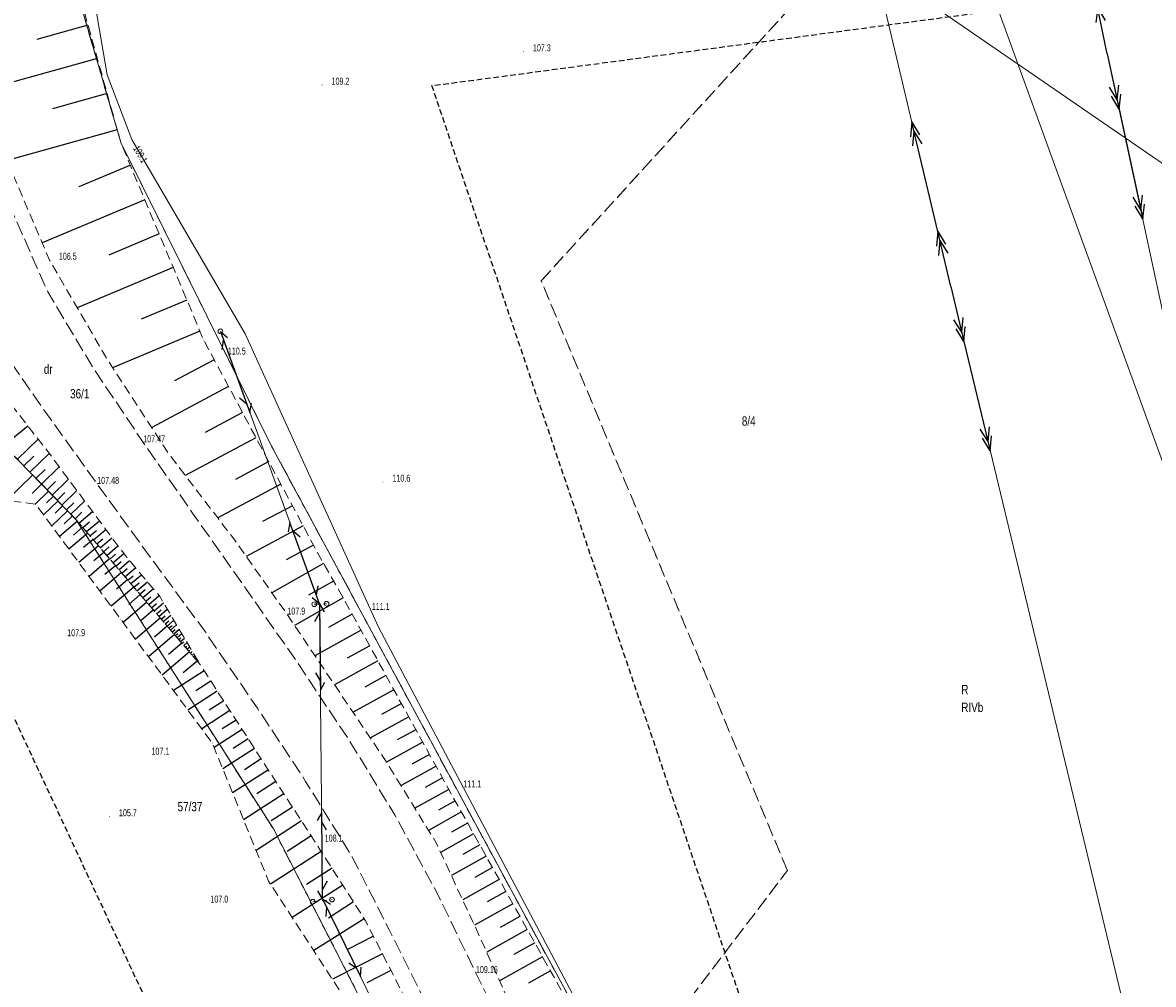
# Model space of a CAD drawing. Header units: metres. Extents: x 5550910 to 5553628, y 5952297 to 5957865.
# Tile 28 of 36: x 5551469 to 5551589, y 5955328 to 5955430. Entities that reach past the tile are written whole.
import ezdxf
from ezdxf.enums import TextEntityAlignment as Align

# ---------------------------------------------------------------- set-up
doc = ezdxf.new("R2010")
doc.units = ezdxf.units.M
for name, pattern in [('1.0_0.5', [1.5, 1, -0.5]), ('1.5_0.5', [2, 1.5, -0.5]), ('2', [0.9, 0.6, -0.3]), ('219-500', [0]), ('egkk-500', [2, 1.5, -0.5]), ('egug-500', [1, 0.5, -0.5]), ('suep_sn_500', [0]), ('supp_500', [1, 0.5, -0.5]), ('sutp_500', [0])]:
    doc.linetypes.add(name, pattern=pattern)
doc.layers.get('0').update_dxf_attribs({"color": 2, "lineweight": 5})
doc.styles.get("Standard").update_dxf_attribs({"font": 'Working1250', "width": 0.75})

# ---------------------------------------------------------------- blocks, each defined once
blk = doc.blocks.new('PW01')
at = {"linetype": 'Continuous', "lineweight": 13}
h = blk.add_hatch(color=0, dxfattribs=at)
edge = h.paths.add_edge_path()
edge.add_arc((0, 0), 0.045, 0, 360)
blk = doc.blocks.new('US15')
at = {"color": 0, "linetype": 'Continuous', "lineweight": 13}
blk.add_circle((0, 0), 0.25, dxfattribs=at)
blk = doc.blocks.new('SUEP2')
at = {"color": 0, "linetype": 'Continuous'}
for p, q in [((0, 0), (6.027, 0)), ((5.027, 0), (3.527, 0.5)), ((5.027, 0), (3.527, -0.5)), ((6.027, 0), (4.527, 0.5)), ((6.027, 0), (4.527, -0.5)), ((6.027, 0), (18.027, 0)), ((17.027, 0), (15.527, 0.5)), ((17.027, 0), (15.527, -0.5)), ((18.027, 0), (16.527, 0.5)), ((18.027, 0), (16.527, -0.5))]:
    blk.add_line(p, q, dxfattribs=at)
blk = doc.blocks.new('SM05')
at = {"color": 0, "linetype": 'Continuous', "lineweight": 13}
blk.add_circle((0, 0), 0.25, dxfattribs=at)
blk = doc.blocks.new('SUTP')
at = {"color": 0, "linetype": 'Continuous'}
for p, q in [((0, 0), (0.866, 0.5)), ((0, 0), (9.232, 0)), ((1.866, -0.5), (1, 0)), ((7.366, -0.5), (8.232, 0)), ((9.232, 0), (8.366, 0.5))]:
    blk.add_line(p, q, dxfattribs=at)

msp = doc.modelspace()

# ---------------------------------------------------------------- linework, layer by layer
at = {"layer": '000 Inne (niezydentyfikowane)', "color": 7, "linetype": 'CONTINUOUS', "lineweight": 25, "flags": 128}
for points in [[(5551475.68, 5955430.12), (5551470.24, 5955428.6)], [(5551476.68, 5955426.55), (5551465.29, 5955423.38)], [(5551477.72, 5955422.81), (5551471.88, 5955421.18)], [(5551478.79, 5955418.96), (5551467.04, 5955415.68)], [(5551480.2, 5955415.16), (5551474.71, 5955412.86)], [(5551481.74, 5955411.49), (5551470.79, 5955406.89)], [(5551483.27, 5955407.83), (5551477.92, 5955405.58)], [(5551484.78, 5955404.24), (5551474.54, 5955399.94)], [(5551486.23, 5955400.78), (5551481.34, 5955398.73)], [(5551487.62, 5955397.47), (5551478.31, 5955393.56)], [(5551489.15, 5955394.41), (5551484.92, 5955392.15)], [(5551490.68, 5955391.54), (5551482.48, 5955387.16)], [(5551492.16, 5955388.78), (5551488.18, 5955386.65)], [(5551466.73, 5955385.3), (5551469.27, 5955387.34)], [(5551468.15, 5955383.79), (5551470.37, 5955385.94)], [(5551493.6, 5955386.09), (5551486.06, 5955382.06)], [(5551468.84, 5955383.08), (5551469.91, 5955384.12)], [(5551469.49, 5955382.4), (5551471.55, 5955384.4)], [(5551494.96, 5955383.54), (5551491.4, 5955381.63)], [(5551469.78, 5955382.11), (5551467, 5955379.4)], [(5551470.12, 5955381.75), (5551471.11, 5955382.71)], [(5551470.73, 5955381.13), (5551472.62, 5955382.97)], [(5551470.73, 5955381.13), (5551469.73, 5955380.15)], [(5551471.31, 5955380.54), (5551472.21, 5955381.42)], [(5551471.86, 5955379.97), (5551473.6, 5955381.65)], [(5551496.26, 5955381.12), (5551489.53, 5955377.52)], [(5551471.46, 5955380.38), (5551470.03, 5955378.99)], [(5551471.99, 5955379.83), (5551471.26, 5955379.12)], [(5551472.39, 5955379.42), (5551473.22, 5955380.23)], [(5551472.9, 5955378.89), (5551474.5, 5955380.44)], [(5551472.48, 5955379.33), (5551470.95, 5955377.85)], [(5551472.97, 5955378.82), (5551472.17, 5955378.05)], [(5551473.39, 5955378.39), (5551474.16, 5955379.13)], [(5551473.86, 5955377.91), (5551475.32, 5955379.33)], [(5551497.48, 5955378.83), (5551494.3, 5955377.13)], [(5551473.48, 5955378.3), (5551471.81, 5955376.68)], [(5551474.01, 5955377.75), (5551473.14, 5955376.9)], [(5551474.31, 5955377.44), (5551475.01, 5955378.13)], [(5551474.72, 5955376.98), (5551476.16, 5955378.21)], [(5551474.56, 5955377.17), (5551472.65, 5955375.54)], [(5551475.1, 5955376.54), (5551474.12, 5955375.7)], [(5551475.12, 5955376.51), (5551475.83, 5955377.11)], [(5551475.51, 5955376.06), (5551476.89, 5955377.23)], [(5551475.89, 5955375.61), (5551476.57, 5955376.19)], [(5551476.27, 5955375.17), (5551477.58, 5955376.3)], [(5551498.63, 5955376.67), (5551492.56, 5955373.42)], [(5551475.65, 5955375.89), (5551473.65, 5955374.18)], [(5551476.22, 5955375.23), (5551475.19, 5955374.36)], [(5551476.63, 5955374.75), (5551477.27, 5955375.3)], [(5551476.99, 5955374.33), (5551478.24, 5955375.41)], [(5551476.79, 5955374.56), (5551474.7, 5955372.77)], [(5551477.39, 5955373.86), (5551476.32, 5955372.95)], [(5551477.33, 5955373.92), (5551477.95, 5955374.45)], [(5551477.68, 5955373.53), (5551478.88, 5955374.56)], [(5551478.01, 5955373.14), (5551478.6, 5955373.64)], [(5551478.34, 5955372.75), (5551479.49, 5955373.74)], [(5551499.73, 5955374.61), (5551496.82, 5955373.05)], [(5551477.99, 5955373.15), (5551475.8, 5955371.28)], [(5551478.61, 5955372.43), (5551477.49, 5955371.47)], [(5551478.66, 5955372.38), (5551479.22, 5955372.86)], [(5551478.98, 5955372), (5551480.11, 5955372.97)], [(5551500.82, 5955372.66), (5551495.3, 5955369.54)], [(5551479.25, 5955371.69), (5551476.95, 5955369.72)], [(5551479.3, 5955371.63), (5551479.86, 5955372.11)], [(5551479.62, 5955371.25), (5551480.74, 5955372.21)], [(5551479.94, 5955370.88), (5551480.5, 5955371.36)], [(5551480.26, 5955370.51), (5551481.38, 5955371.46)], [(5551480.57, 5955370.15), (5551478.16, 5955368.09)], [(5551479.9, 5955370.93), (5551478.72, 5955369.92)], [(5551480.58, 5955370.13), (5551481.14, 5955370.61)], [(5551480.9, 5955369.76), (5551482.02, 5955370.72)], [(5551501.88, 5955370.79), (5551499.21, 5955369.28)], [(5551481.25, 5955369.35), (5551480.02, 5955368.29)], [(5551481.22, 5955369.39), (5551481.77, 5955369.87)], [(5551481.53, 5955369.02), (5551482.65, 5955369.97)], [(5551481.85, 5955368.65), (5551482.4, 5955369.12)], [(5551482.16, 5955368.28), (5551483.27, 5955369.23)], [(5551502.9, 5955368.99), (5551497.71, 5955366.06)], [(5551481.95, 5955368.53), (5551479.42, 5955366.37)], [(5551482.66, 5955367.7), (5551481.37, 5955366.59)], [(5551482.46, 5955367.94), (5551482.98, 5955368.39)], [(5551482.74, 5955367.61), (5551483.73, 5955368.47)], [(5551483, 5955367.3), (5551483.47, 5955367.71)], [(5551483.25, 5955367.01), (5551484.14, 5955367.77)], [(5551483.39, 5955366.84), (5551480.75, 5955364.58)], [(5551483.49, 5955366.73), (5551483.91, 5955367.09)], [(5551483.71, 5955366.47), (5551484.51, 5955367.15)], [(5551483.92, 5955366.22), (5551484.3, 5955366.55)], [(5551484.12, 5955365.99), (5551484.84, 5955366.6)], [(5551503.87, 5955367.24), (5551501.34, 5955365.84)], [(5551484.14, 5955365.97), (5551482.79, 5955364.81)], [(5551484.31, 5955365.77), (5551484.65, 5955366.06)], [(5551484.49, 5955365.56), (5551485.13, 5955366.1)], [(5551484.66, 5955365.36), (5551484.97, 5955365.62)], [(5551484.83, 5955365.16), (5551485.4, 5955365.65)], [(5551485.01, 5955364.96), (5551485.28, 5955365.18)], [(5551485.18, 5955364.75), (5551485.68, 5955365.18)], [(5551504.81, 5955365.53), (5551499.89, 5955362.82)], [(5551484.91, 5955365.07), (5551482.13, 5955362.7)], [(5551485.69, 5955364.15), (5551484.27, 5955362.94)], [(5551485.36, 5955364.54), (5551485.59, 5955364.74)], [(5551485.54, 5955364.34), (5551485.96, 5955364.7)], [(5551485.71, 5955364.13), (5551485.91, 5955364.3)], [(5551485.89, 5955363.92), (5551486.25, 5955364.23)], [(5551486.5, 5955363.22), (5551483.59, 5955360.73)], [(5551486.07, 5955363.72), (5551486.23, 5955363.85)], [(5551486.24, 5955363.51), (5551486.53, 5955363.75)], [(5551486.42, 5955363.3), (5551486.54, 5955363.41)], [(5551486.6, 5955363.1), (5551486.81, 5955363.28)], [(5551486.77, 5955362.89), (5551486.86, 5955362.96)], [(5551486.95, 5955362.68), (5551487.09, 5955362.8)], [(5551505.73, 5955363.87), (5551503.34, 5955362.56)], [(5551487.32, 5955362.25), (5551485.83, 5955360.98)], [(5551487.13, 5955362.48), (5551487.18, 5955362.52)], [(5551487.3, 5955362.27), (5551487.37, 5955362.33)], [(5551506.61, 5955362.26), (5551501.98, 5955359.71)], [(5551488.07, 5955361.21), (5551484.8, 5955359.09)], [(5551507.47, 5955360.7), (5551505.22, 5955359.47)], [(5551488.78, 5955360.12), (5551487.18, 5955359.08)], [(5551508.3, 5955359.19), (5551503.95, 5955356.79)], [(5551489.47, 5955359.04), (5551486.34, 5955357.01)], [(5551490.16, 5955357.99), (5551488.62, 5955357)], [(5551490.82, 5955356.96), (5551487.81, 5955355.01)], [(5551509.11, 5955357.73), (5551507, 5955356.56)], [(5551491.48, 5955355.95), (5551490, 5955355)], [(5551509.9, 5955356.3), (5551505.8, 5955354.05)], [(5551492.12, 5955354.96), (5551489.13, 5955353.02)], [(5551510.65, 5955354.92), (5551508.67, 5955353.83)], [(5551492.76, 5955353.96), (5551491.17, 5955352.93)], [(5551511.39, 5955353.59), (5551507.54, 5955351.46)], [(5551493.44, 5955352.92), (5551490.06, 5955350.73)], [(5551512.11, 5955352.29), (5551510.21, 5955351.24)], [(5551494.16, 5955351.81), (5551492.36, 5955350.65)], [(5551512.81, 5955351.02), (5551509.08, 5955348.96)], [(5551494.92, 5955350.64), (5551491.11, 5955348.17)], [(5551513.5, 5955349.77), (5551511.66, 5955348.75)], [(5551495.72, 5955349.4), (5551493.7, 5955348.09)], [(5551514.17, 5955348.53), (5551510.56, 5955346.54)], [(5551496.58, 5955348.07), (5551492.28, 5955345.29)], [(5551514.85, 5955347.33), (5551513.07, 5955346.33)], [(5551497.49, 5955346.67), (5551495.21, 5955345.19)], [(5551515.51, 5955346.14), (5551512.01, 5955344.17)], [(5551498.45, 5955345.18), (5551493.61, 5955342.04)], [(5551516.17, 5955344.96), (5551514.44, 5955343.99)], [(5551499.48, 5955343.59), (5551496.91, 5955341.93)], [(5551516.82, 5955343.8), (5551513.29, 5955341.83)], [(5551517.48, 5955342.63), (5551515.67, 5955341.62)], [(5551500.57, 5955341.91), (5551495.16, 5955338.44)], [(5551518.15, 5955341.43), (5551514.44, 5955339.36)], [(5551501.71, 5955340.13), (5551499, 5955338.41)], [(5551518.84, 5955340.21), (5551516.94, 5955339.14)], [(5551519.54, 5955338.95), (5551515.65, 5955336.77)], [(5551502.85, 5955338.34), (5551497.46, 5955334.89)], [(5551520.26, 5955337.66), (5551518.27, 5955336.54)], [(5551504, 5955336.54), (5551501.32, 5955334.82)], [(5551521, 5955336.34), (5551516.91, 5955334.05)], [(5551505.15, 5955334.75), (5551499.76, 5955331.35)], [(5551521.76, 5955334.99), (5551519.66, 5955333.81)], [(5551506.14, 5955332.87), (5551503.37, 5955331.46)], [(5551522.54, 5955333.6), (5551518.21, 5955331.17)], [(5551523.34, 5955332.16), (5551521.12, 5955330.92)], [(5551507.08, 5955331.01), (5551501.75, 5955328.3)], [(5551524.17, 5955330.69), (5551519.59, 5955328.12)], [(5551508, 5955329.21), (5551505.43, 5955327.91)], [(5551525.02, 5955329.18), (5551522.66, 5955327.86)]]:
    msp.add_lwpolyline(points, dxfattribs=at)
at = {"layer": '217-kontur klasyfikacyjny', "color": 92, "linetype": 'egkk-500', "lineweight": 18, "flags": 128}
for points in [[(5551524.03, 5955402.83), (5551623.47, 5955511.95)], [(5551475.19, 5955431.31), (5551479.17, 5955417.61)], [(5551479.17, 5955417.61), (5551495.25, 5955385.2)], [(5551550.29, 5955339.9), (5551524.03, 5955402.83)], [(5551474.43, 5955377.32), (5551466.96, 5955385.01)], [(5551495.25, 5955385.2), (5551527.74, 5955324.99)], [(5551495.46, 5955344.33), (5551474.43, 5955377.32)], [(5551507.32, 5955321.16), (5551495.46, 5955344.33)], [(5551533.83, 5955318.23), (5551550.29, 5955339.9)]]:
    msp.add_lwpolyline(points, dxfattribs=at)
at = {"layer": '218-kontur użytku gruntowego', "color": 3, "linetype": 'egug-500', "lineweight": 18, "flags": 128}
for points in [[(5551524.03, 5955402.83), (5551623.47, 5955511.95)], [(5551475.19, 5955431.31), (5551479.17, 5955417.61)], [(5551479.17, 5955417.61), (5551495.25, 5955385.2)], [(5551550.29, 5955339.9), (5551524.03, 5955402.83)], [(5551474.43, 5955377.32), (5551466.96, 5955385.01)], [(5551495.25, 5955385.2), (5551527.74, 5955324.99)], [(5551495.46, 5955344.33), (5551474.43, 5955377.32)], [(5551507.32, 5955321.16), (5551495.46, 5955344.33)], [(5551533.83, 5955318.23), (5551550.29, 5955339.9)]]:
    msp.add_lwpolyline(points, dxfattribs=at)
at = {"layer": '219-działka ewidencyjna', "color": 7, "linetype": '219-500', "lineweight": 18, "flags": 128}
for points in [[(5551626.63, 5955283.53), (5551568.15, 5955444.54)], [(5551479.17, 5955417.61), (5551475.19, 5955431.31)], [(5551495.25, 5955385.2), (5551479.17, 5955417.61)], [(5551474.43, 5955377.32), (5551466.96, 5955385.01)], [(5551527.74, 5955324.99), (5551495.25, 5955385.2)], [(5551495.46, 5955344.33), (5551474.43, 5955377.32)], [(5551507.32, 5955321.16), (5551495.46, 5955344.33)]]:
    msp.add_lwpolyline(points, dxfattribs=at)
at = {"layer": 'jezdnia', "color": 7, "linetype": '1.5_0.5', "lineweight": 18, "flags": 128}
msp.add_lwpolyline([(5551455.46, 5955436.36), (5551462.84, 5955440.11), (5551462.72, 5955438.4), (5551463.73, 5955425.01), (5551465.59, 5955414.78), (5551471.39, 5955401.64), (5551476.26, 5955393.49), (5551481.57, 5955385.59), (5551486.91, 5955377.94), (5551492.56, 5955369.92), (5551498.17, 5955361.88), (5551503.54, 5955353.79), (5551508.46, 5955345.75), (5551513.01, 5955337.32), (5551517.06, 5955328.95), (5551521.26, 5955320.4), (5551527.99, 5955306.48), (5551534.66, 5955292.46), (5551540.03, 5955281.11), (5551544.46, 5955272.26), (5551549.92, 5955261.82), (5551556.78, 5955249.11), (5551563.35, 5955237.41), (5551576.27, 5955214.14), (5551589.15, 5955190.94), (5551602.61, 5955166.79), (5551610.2, 5955153.13), (5551615.51, 5955143.14), (5551619.01, 5955135.22), (5551622.49, 5955125.88), (5551624.8, 5955117.28), (5551625.95, 5955111.72), (5551627.11, 5955102.56), (5551627.35, 5955092.82), (5551626.85, 5955081.7), (5551625.88, 5955070.37), (5551623.7, 5955047.04), (5551620.95, 5955020.53), (5551617.92, 5954991.94), (5551615.38, 5954967.14), (5551613.18, 5954947.28), (5551611.52, 5954931.92), (5551610.33, 5954919.85), (5551609.4, 5954907.11), (5551609.24, 5954894.54), (5551609.55, 5954883.4), (5551610.4, 5954873.42), (5551611.97, 5954861.74), (5551614.66, 5954846.3), (5551617.57, 5954829.95), (5551622.78, 5954801.05), (5551627.75, 5954773.57), (5551632.86, 5954745.16), (5551637.68, 5954717.39), (5551641.61, 5954694.82), (5551646.22, 5954667.88), (5551648.5, 5954654.19), (5551650.68, 5954640.43), (5551652.8, 5954625.44), (5551654.84, 5954609.05), (5551656.47, 5954593.16), (5551657.56, 5954579.76), (5551658.22, 5954571.81), (5551661.67, 5954527.38), (5551663.82, 5954499.25), (5551665.88, 5954471.68), (5551666.57, 5954462.47), (5551666.66, 5954461.93), (5551672.22, 5954389.95), (5551675.28, 5954351.04), (5551677.91, 5954318.05), (5551683.44, 5954244.25), (5551687.09, 5954197.42), (5551690.15, 5954157.69), (5551698.86, 5954043.22), (5551701.1, 5954018.88), (5551703.84, 5954003.49), (5551711.13, 5953980.46), (5551724.65, 5953951.63), (5551832.15, 5953745.44), (5551835.68, 5953738.86), (5551892.81, 5953628.66), (5551917.14, 5953581.55), (5551966.35, 5953486.49), (5551994.72, 5953431.65), (5552025.63, 5953371.58), (5552071.66, 5953283.52), (5552082.57, 5953262.51), (5552091.2, 5953243.96), (5552093.79, 5953236), (5552095.32, 5953229.38), (5552096.23, 5953224.74), (5552096.78, 5953218.46), (5552100.14, 5953217.29), (5552100.02, 5953214.11), (5552097, 5953213.18), (5552096.9, 5953207.97), (5552096.49, 5953201.04), (5552096.15, 5953198.09), (5552095.51, 5953192.94), (5552094.39, 5953184.52), (5552092.92, 5953174.68), (5552086.6, 5953175.52), (5552087.15, 5953181.17), (5552087.92, 5953187.13), (5552089.57, 5953201.15), (5552090.1, 5953206.02), (5552090.25, 5953210.99), (5552090.32, 5953212.13), (5552090.34, 5953215.17), (5552090.18, 5953219.38), (5552089.86, 5953222.64), (5552089.18, 5953225.81), (5552088.58, 5953229.73), (5552083.72, 5953244.98), (5552079.77, 5953254.29), (5552072.88, 5953268), (5552038.97, 5953333.01), (5552035.49, 5953333.57), (5552033.38, 5953337.96), (5552034.81, 5953340.91), (5551999.22, 5953409.52), (5551969.85, 5953466.23), (5551946.4, 5953511.81), (5551910.17, 5953581.82), (5551879.79, 5953640.62), (5551838.98, 5953719.14), (5551834.68, 5953727.41), (5551765.67, 5953859.94), (5551722.89, 5953941.84), (5551718.7, 5953949.73), (5551709.81, 5953966.79), (5551704.51, 5953978.64), (5551699.67, 5953992.93), (5551695.07, 5954013.03), (5551692.89, 5954034.57), (5551690.3, 5954075.98), (5551686.75, 5954079.02), (5551680.53, 5954078.59), (5551671.21, 5954075.63), (5551669.84, 5954079.96), (5551681.88, 5954083.76), (5551686.1, 5954085.62), (5551689.23, 5954089.48), (5551684.5, 5954152.19), (5551683.75, 5954161.01), (5551678.17, 5954232.97), (5551671.58, 5954319.64), (5551667.8, 5954368.46), (5551665.49, 5954398.42), (5551660.67, 5954461.52), (5551660.6, 5954463.01), (5551659.45, 5954477.3), (5551657.59, 5954501.58), (5551655.41, 5954529.68), (5551653.55, 5954552.49), (5551652.2, 5954554.53), (5551650.8, 5954555.88), (5551649.26, 5954556.61), (5551647.29, 5954557.16), (5551642.56, 5954558.16), (5551633.34, 5954560.05), (5551634.32, 5954564.09), (5551639.82, 5954563.11), (5551645.81, 5954561.93), (5551647.69, 5954562.06), (5551649.42, 5954562.55), (5551650.94, 5954563.9), (5551651.84, 5954565.19), (5551652.48, 5954566.52), (5551651.43, 5954579.7), (5551650.62, 5954589.92), (5551649.8, 5954598.78), (5551648.73, 5954608.14), (5551647.37, 5954620.12), (5551645.22, 5954635.92), (5551642.82, 5954651.1), (5551640.4, 5954665.92), (5551635.83, 5954692.45), (5551631.2, 5954719.48), (5551627.16, 5954742.48), (5551624.12, 5954759.39), (5551618.16, 5954792.27), (5551612.87, 5954821.32), (5551608.74, 5954844.33), (5551606.24, 5954858.98), (5551604.66, 5954869.82), (5551603.57, 5954881.44), (5551602.87, 5954892.76), (5551602.85, 5954904.59), (5551603.56, 5954916.05), (5551604.7, 5954927.95), (5551606.4, 5954942.28), (5551608.06, 5954956.8), (5551611, 5954984.81), (5551613.91, 5955012.23), (5551616.79, 5955039.97), (5551617.36, 5955044.74), (5551619.35, 5955066.31), (5551620.39, 5955080.65), (5551620.78, 5955093.59), (5551619.97, 5955105.33), (5551618.25, 5955116.23), (5551614.99, 5955127.4), (5551612.65, 5955133.54), (5551610.64, 5955138.15), (5551609.52, 5955140.32), (5551606.5, 5955146.61), (5551605.34, 5955148.99), (5551598.71, 5955161.09), (5551585.07, 5955185.86), (5551571.93, 5955209.34), (5551558.7, 5955233.28), (5551551.28, 5955246.32), (5551544.81, 5955258.25), (5551538.95, 5955269.35), (5551534.5, 5955278.23), (5551530.09, 5955287.52), (5551524.37, 5955299.62), (5551518.43, 5955311.96), (5551511.28, 5955326.64), (5551507.77, 5955333.65), (5551503.83, 5955341.4), (5551498.9, 5955349.41), (5551493.75, 5955357.22), (5551488.17, 5955365.39), (5551482.73, 5955372.79), (5551476.66, 5955381.16), (5551471.18, 5955388.76), (5551464.9, 5955397.81), (5551463.59, 5955400.61), (5551459.01, 5955410.42), (5551456.04, 5955425.5)], close=True, dxfattribs=at)
at = {"layer": 'przewód elektroenergetyczny podziemny', "color": 1, "linetype": 'CONTINUOUS', "lineweight": 18, "flags": 128}
msp.add_lwpolyline([(5551505.14, 5955476.61), (5551539.89, 5955486.24), (5551556.88, 5955438.36), (5551613.49, 5955399.4), (5551638.21, 5955382.23)], dxfattribs=at)
at = {"layer": 'przewód elektroenergetyczny średniego napięcia', "color": 1, "linetype": 'suep_sn_500', "lineweight": 18, "flags": 128}
for points in [[(5551584.41, 5955427.06), (5551565.84, 5955517)], [(5551567.72, 5955402.23), (5551541.24, 5955513.96)], [(5551541.24, 5955513.96), (5551567.72, 5955402.23)], [(5551602.96, 5955340.79), (5551584.41, 5955427.06)], [(5551599.83, 5955268.58), (5551567.72, 5955402.23)]]:
    msp.add_lwpolyline(points, dxfattribs=at)
at = {"layer": 'przewód telekomunikacyjny napowietrzny', "color": 30, "linetype": 'sutp_500', "lineweight": 18, "flags": 128}
for points in [[(5551500.37, 5955368.36), (5551489.81, 5955397.44)], [(5551489.81, 5955397.44), (5551500.37, 5955368.36)], [(5551500.71, 5955336.87), (5551500.37, 5955368.36)], [(5551520.89, 5955295.55), (5551500.71, 5955336.87)]]:
    msp.add_lwpolyline(points, dxfattribs=at)
at = {"layer": 'przewód telekomunikacyjny podziemny', "color": 30, "linetype": 'CONTINUOUS', "lineweight": 18, "flags": 128}
msp.add_lwpolyline([(5551592.75, 5955564.56), (5551577.34, 5955559.52), (5551563.89, 5955556.15), (5551531.02, 5955548.68), (5551519.05, 5955545.58), (5551507.54, 5955540.99), (5551493.16, 5955533.94), (5551487.82, 5955529.92), (5551484.1, 5955527.79), (5551478.21, 5955522.8), (5551478.3, 5955514.71), (5551476.25, 5955491.91), (5551475.8, 5955485.93), (5551474.39, 5955466.43), (5551474.41, 5955456.3), (5551475.32, 5955441.42), (5551476.66, 5955431.04), (5551477.74, 5955424.83), (5551480.37, 5955417.9), (5551492.44, 5955397.16), (5551506.67, 5955365.86), (5551531.32, 5955319.26)], dxfattribs=at)
at = {"layer": 'skarpa nieumocniona', "color": 7, "linetype": '1.0_0.5', "lineweight": 18, "flags": 128}
for points in [[(5551582.65, 5955294.37), (5551558.53, 5955302.59), (5551541.46, 5955308.73), (5551524.56, 5955317.88), (5551520.53, 5955326.04), (5551516.71, 5955334.48), (5551512.81, 5955342.86), (5551507.59, 5955351.39), (5551502.11, 5955359.52), (5551496.94, 5955367.21), (5551491.33, 5955375.16), (5551484.27, 5955384.4), (5551477.66, 5955394.57), (5551471.57, 5955405.05), (5551466.59, 5955416.75), (5551464.95, 5955425.14), (5551463.93, 5955438.5), (5551464.73, 5955454.23), (5551466.33, 5955460.54), (5551466.76, 5955462.04), (5551471.51, 5955462.25), (5551473.36, 5955455.67), (5551473.89, 5955451.92), (5551474.7, 5955433.65), (5551479.17, 5955417.61), (5551488.02, 5955396.52), (5551499.97, 5955374.17), (5551503.16, 5955368.53), (5551514.38, 5955348.16), (5551528.57, 5955322.84), (5551543.03, 5955311.03), (5551569.96, 5955301.33), (5551582.01, 5955296.98)], [(5551582.65, 5955294.37), (5551558.53, 5955302.59), (5551541.46, 5955308.73), (5551524.56, 5955317.88), (5551520.53, 5955326.04), (5551516.71, 5955334.48), (5551512.81, 5955342.86), (5551507.59, 5955351.39), (5551502.11, 5955359.52), (5551496.94, 5955367.21), (5551491.33, 5955375.16), (5551484.27, 5955384.4), (5551477.66, 5955394.57), (5551471.57, 5955405.05), (5551466.59, 5955416.75), (5551464.95, 5955425.14), (5551463.93, 5955438.5), (5551464.73, 5955454.23), (5551466.33, 5955460.54), (5551466.76, 5955462.04), (5551471.51, 5955462.25), (5551473.36, 5955455.67), (5551473.89, 5955451.92), (5551474.7, 5955433.65), (5551479.17, 5955417.61), (5551488.02, 5955396.52), (5551499.97, 5955374.17), (5551503.16, 5955368.53), (5551514.38, 5955348.16), (5551528.57, 5955322.84), (5551543.03, 5955311.03), (5551569.96, 5955301.33), (5551582.01, 5955296.98)], [(5551432.98, 5955394.79), (5551437.12, 5955396.9), (5551442.69, 5955398.16), (5551455.99, 5955404.18), (5551470.92, 5955385.25), (5551479.74, 5955373.4), (5551483.3, 5955369.2), (5551487.63, 5955361.89), (5551474.43, 5955377.32), (5551466.96, 5955385.01), (5551457.06, 5955397.36), (5551434.38, 5955391.9)], [(5551432.98, 5955394.79), (5551437.12, 5955396.9), (5551442.69, 5955398.16), (5551455.99, 5955404.18), (5551470.92, 5955385.25), (5551479.74, 5955373.4), (5551483.3, 5955369.2), (5551487.63, 5955361.89), (5551474.43, 5955377.32), (5551466.96, 5955385.01), (5551457.06, 5955397.36), (5551434.38, 5955391.9)], [(5551515.12, 5955311.11), (5551512.57, 5955310.16), (5551506.43, 5955321.09), (5551494.95, 5955338.76), (5551488.93, 5955353.5), (5551470.11, 5955378.98), (5551464.56, 5955379.73), (5551448.23, 5955373.53), (5551448.99, 5955377.27), (5551466.96, 5955385.01), (5551474.43, 5955377.32), (5551487.63, 5955361.89), (5551500.46, 5955342.08), (5551505.3, 5955334.52), (5551511.86, 5955321.63)], [(5551515.12, 5955311.11), (5551512.57, 5955310.16), (5551506.43, 5955321.09), (5551494.95, 5955338.76), (5551488.93, 5955353.5), (5551470.11, 5955378.98), (5551464.56, 5955379.73), (5551448.23, 5955373.53), (5551448.99, 5955377.27), (5551466.96, 5955385.01), (5551474.43, 5955377.32), (5551487.63, 5955361.89), (5551500.46, 5955342.08), (5551505.3, 5955334.52), (5551511.86, 5955321.63)]]:
    msp.add_lwpolyline(points, close=True, dxfattribs=at)
at = {"layer": 'słup przewodów napowietrznych', "color": 7, "linetype": 'supp_500', "lineweight": 18, "flags": 128}
for points in [[(5551499.82, 5955368.32), (5551501.13, 5955368.36)], [(5551499.66, 5955336.56), (5551501.71, 5955336.79)]]:
    msp.add_lwpolyline(points, dxfattribs=at)
at = {"layer": 'Zakres', "color": 5, "linetype": '2', "lineweight": 25, "flags": 128}
msp.add_lwpolyline([(5551539.89, 5955556.3), (5551532.83, 5955579.59), (5551412.18, 5955533.02), (5551417.83, 5955463.17), (5551492.62, 5955303.01), (5551563.17, 5955284.66), (5551801.65, 5955188.71), (5551944.88, 5955090.64), (5552101.51, 5955073.7), (5552198.88, 5955088.52), (5552322.35, 5954926.24), (5552389.38, 5954546.65), (5552301.18, 5953845.33), (5552445.82, 5953604.03), (5552352.69, 5953364.14), (5552322.35, 5953343.68), (5552337.17, 5953304.17), (5552363.27, 5953310.52), (5552494.5, 5953582.87), (5552343.52, 5953842.51), (5552416.89, 5954365.33), (5552426.77, 5954541.01), (5552383.73, 5954780.19), (5552366.62, 5954919.72), (5552207.87, 5955119.74), (5552134.49, 5955107.04), (5551969.13, 5955121.77), (5551896.19, 5955180.95), (5551736.74, 5955259.26), (5551546.94, 5955321.35), (5551512.37, 5955423.66), (5551586.45, 5955433.54)], close=True, dxfattribs=at)

# ---------------------------------------------------------------- block references
at = {"layer": 'pikieta naturalna', "color": 7, "linetype": 'CONTINUOUS', "lineweight": 13}
for p in [(5551522.14, 5955427.29), (5551500.66, 5955423.73), (5551471.57, 5955405.05), (5551488.02, 5955396.52), (5551507.16, 5955381.36), (5551470.11, 5955378.98), (5551503.16, 5955368.53), (5551479.16, 5955366.72), (5551496.94, 5955367.21), (5551488.93, 5955353.5), (5551514.38, 5955348.16), (5551477.98, 5955345.66), (5551500.46, 5955342.08), (5551494.95, 5955338.76)]:
    msp.add_blockref('PW01', p, dxfattribs=at)
at = {"layer": 'pikieta sztuczna', "color": 7, "linetype": 'CONTINUOUS', "lineweight": 13}
for p in [(5551481.57, 5955385.59), (5551476.66, 5955381.16), (5551517.06, 5955328.95)]:
    msp.add_blockref('PW01', p, dxfattribs=at)
at = {"layer": 'przewód elektroenergetyczny średniego napięcia', "color": 1, "linetype": 'CONTINUOUS', "lineweight": 18}
for p, rotation in [((5551584.41, 5955427.06), 101.666), ((5551584.41, 5955427.06), 282.135), ((5551567.72, 5955402.23), 103.333), ((5551567.72, 5955402.23), 283.51)]:
    msp.add_blockref('SUEP2', p, dxfattribs=dict(at, rotation=rotation))
at = {"layer": 'przewód telekomunikacyjny napowietrzny', "color": 30, "linetype": 'CONTINUOUS', "lineweight": 18}
for p, rotation in [((5551489.81, 5955397.44), 289.958), ((5551500.37, 5955368.36), 109.958), ((5551500.37, 5955368.36), 270.619), ((5551500.71, 5955336.87), 90.619), ((5551500.71, 5955336.87), 296.03)]:
    msp.add_blockref('SUTP', p, dxfattribs=dict(at, rotation=rotation))
at = {"layer": 'rzędna', "color": 30, "linetype": 'CONTINUOUS', "lineweight": 18}
msp.add_blockref('PW01', (5551480.37, 5955417.9), dxfattribs=at)
at = {"layer": 'słup przewodów napowietrznych', "color": 7, "linetype": 'CONTINUOUS', "lineweight": 18}
for name, p in [('US15', (5551489.81, 5955397.44)), ('SM05', (5551499.82, 5955368.32)), ('SM05', (5551501.13, 5955368.36)), ('SM05', (5551499.66, 5955336.56)), ('SM05', (5551501.71, 5955336.79))]:
    msp.add_blockref(name, p, dxfattribs=at)

# ---------------------------------------------------------------- texts
at = {"layer": '209-oznaczenie konturu klasyfikacyjnego', "color": 92, "linetype": 'CONTINUOUS', "lineweight": 18, "width": 0.79}
msp.add_text('RIVb', height=1, dxfattribs=at).set_placement((5551568.84, 5955357.81), align=Align.TOP_LEFT)
at = {"layer": '210-oznaczenie konturu użytku gruntowego', "color": 3, "linetype": 'CONTINUOUS', "lineweight": 18, "width": 0.79}
for s, p in [('dr', (5551470.97, 5955392.9)), ('R', (5551568.84, 5955358.71))]:
    msp.add_text(s, height=1, dxfattribs=at).set_placement(p)
at = {"layer": '211-numer działki ewidencyjnej', "color": 7, "linetype": 'CONTINUOUS', "lineweight": 18, "width": 0.79}
for s, p in [('36/1', (5551473.77, 5955390.28)), ('8/4', (5551545.43, 5955387.37)), ('57/37', (5551485.24, 5955346.21))]:
    msp.add_text(s, height=1, dxfattribs=at).set_placement(p)
at = {"layer": 'pikieta naturalna-Atr2', "color": 7, "width": 0.667}
for s, p in [('107.3', (5551523.14, 5955427.32)), ('109.2', (5551501.66, 5955423.76)), ('106.5', (5551472.57, 5955405.08)), ('110.5', (5551490.6, 5955394.96)), ('110.6', (5551508.15, 5955381.39)), ('111.1', (5551505.95, 5955367.71)), ('107.9', (5551473.46, 5955364.9)), ('107.1', (5551482.45, 5955352.25)), ('111.1', (5551515.72, 5955348.76)), ('105.7', (5551478.98, 5955345.69)), ('108.1', (5551500.93, 5955342.98)), ('107.0', (5551488.73, 5955336.47))]:
    msp.add_text(s, height=0.75, rotation=360, dxfattribs=at).set_placement(p)
msp.add_text('107.9', height=0.75, dxfattribs=at).set_placement((5551496.94, 5955367.21))
at = {"layer": 'pikieta sztuczna-Atr2', "color": 7, "width": 0.667}
for s, p in [('107.47', (5551481.57, 5955385.59)), ('107.48', (5551476.66, 5955381.16)), ('109.16', (5551517.06, 5955328.95))]:
    msp.add_text(s, height=0.75, dxfattribs=at).set_placement(p)
at = {"layer": 'rzędna-Atr2', "color": 30, "width": 0.667}
msp.add_text('109.1', height=0.75, rotation=-59.802, dxfattribs=at).set_placement((5551480.8, 5955417.16), align=Align.MIDDLE_LEFT)

doc.saveas('drawing.dxf')
